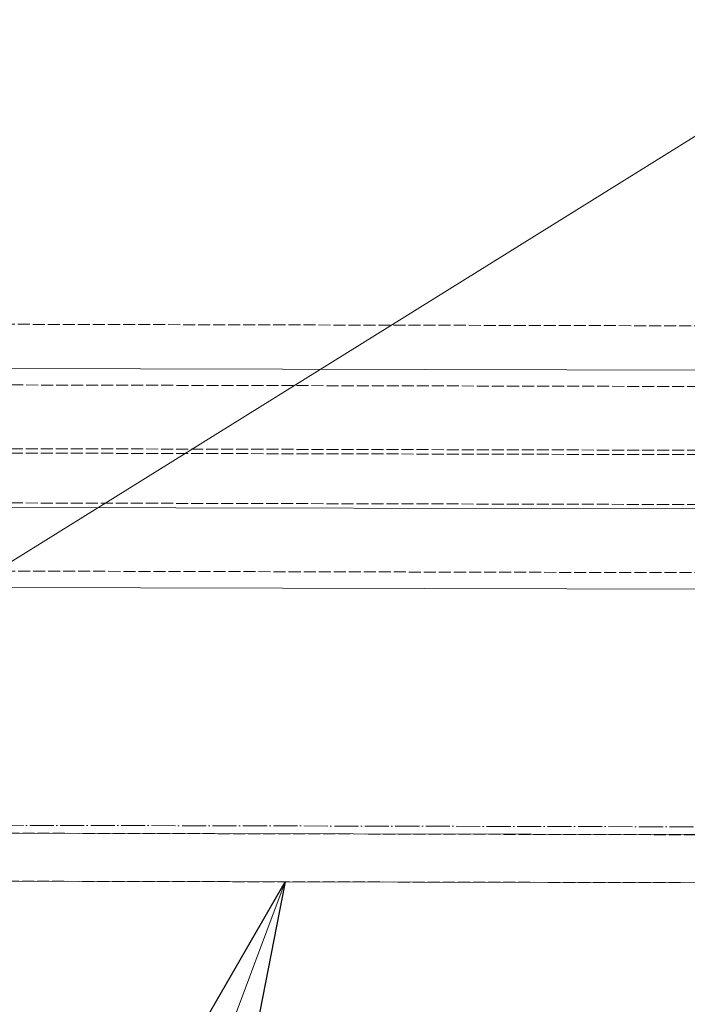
# Model space of a CAD drawing. Header units: millimetres. Extents: x -15129 to 9171, y -18789 to 5877.
# Tile 42 of 256: x -8662 to -8495, y -16826 to -16580. Entities that reach past the tile are written whole.
import ezdxf

# ---------------------------------------------------------------- set-up
doc = ezdxf.new("R2010")
doc.units = ezdxf.units.MM
doc.linetypes.add('ACAD_ISO02W100', pattern=[15, 12, -3])
doc.linetypes.add('ACAD_ISO04W100', pattern=[30, 24, -3, 0, -3])
for name, color, linetype in [('AS_Belki', 145, 'Continuous'), ('AS_DIM_ON', 7, 'Continuous'), ('AS_Sciany betonowe', 252, 'Continuous'), ('AS_Siatki', 72, 'Continuous')]:
    doc.layers.add(name, color=color, linetype=linetype)

msp = doc.modelspace()

# ---------------------------------------------------------------- linework, layer by layer
at = {"color": 7, "lineweight": 13}
msp.add_line((-8595.54, -16795.12), (-8816.96, -17386.81), dxfattribs=at)
at = {"color": 0, "linetype": 'ByBlock', "lineweight": -2}
for p, q in [((-8620.87, -16839.03), (-8595.54, -16795.12)), ((-8595.54, -16795.12), (-8605.26, -16844.87))]:
    msp.add_line(p, q, dxfattribs=at)
at = {"layer": 'AS_Belki', "color": 145, "linetype": 'Continuous', "lineweight": 13, "ltscale": 0.25}
for p, q in [((-8338.4, -16667.77), (-9235.77, -16665.74)), ((-8338.48, -16702.41), (-9235.85, -16700.38)), ((-9222.59, -16720.41), (-8351.82, -16722.38)), ((-8395.52, -16783.52), (-8667.91, -16782.93)), ((-8828.98, -16794.57), (-8395.54, -16795.59))]:
    msp.add_line(p, q, dxfattribs=at)
at = {"layer": 'AS_Belki', "color": 84, "linetype": 'ACAD_ISO02W100', "lineweight": 13, "ltscale": 0.25}
for p, q in [((-8338.41, -16671.87), (-9235.78, -16669.84)), ((-8338.45, -16688.87), (-9235.82, -16686.84)), ((-8338.45, -16687.77), (-9235.81, -16685.74)), ((-8338.48, -16701.31), (-9235.84, -16699.28)), ((-9235.88, -16716.28), (-8338.51, -16718.31)), ((-8395.52, -16783.59), (-8787.37, -16782.67)), ((-8694.88, -16794.87), (-8395.54, -16795.52))]:
    msp.add_line(p, q, dxfattribs=at)
at = {"layer": 'AS_DIM_ON', "color": 7, "lineweight": 13}
msp.add_line((-8446.56, -16580), (-9611.94, -17305.31), dxfattribs=at)
at = {"layer": 'AS_Sciany betonowe', "color": 145, "linetype": 'ACAD_ISO02W100', "lineweight": 13, "ltscale": 0.25}
msp.add_line((-9115.96, -16654.98), (-8458.16, -16656.46), dxfattribs=at)
at = {"layer": 'AS_Siatki', "color": 20, "linetype": 'ACAD_ISO04W100', "lineweight": 13, "ltscale": 0.25}
msp.add_line((-11608.02, -16774.36), (105.98, -16800.77), dxfattribs=at)

doc.saveas('drawing.dxf')
